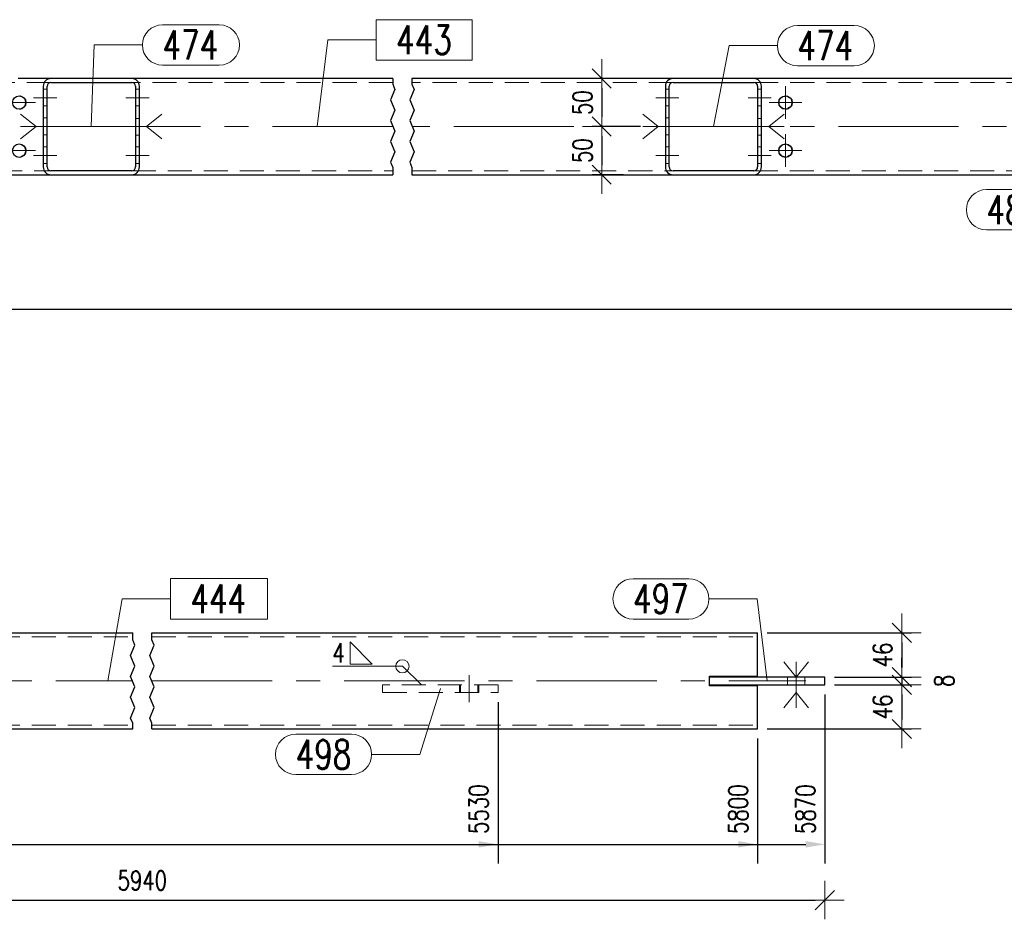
# Model space of a CAD drawing. Header units: millimetres. Extents: x -876 to 136, y 14938 to 15607.
# Tile 5 of 46: x -625 to -523, y 15008 to 15102. Entities that reach past the tile are written whole.
import ezdxf

# ---------------------------------------------------------------- set-up
doc = ezdxf.new("R2010")
doc.units = ezdxf.units.MM
doc.header["$LTSCALE"] = 10
doc.linetypes.add('HIDDEN', pattern=[0.375, 0.25, -0.125])
doc.linetypes.add('MITTE', pattern=[2, 1.25, -0.25, 0.25, -0.25])
doc.layers.get('Defpoints').update_dxf_attribs({"color": 1})
for name, color, linetype, lineweight in [('PS_Bolt', 4, 'Continuous', 13), ('PS_DIM', 4, 'Continuous', 13), ('PS_Hidden', 2, 'HIDDEN', 9), ('PS_Mid', 5, 'MITTE', 15), ('PS_Pos', 1, 'Continuous', 15), ('PS_Shape', 161, 'Continuous', 30), ('PS_SOLID', 7, 'Continuous', 30), ('PS_Weld', 1, 'Continuous', 9)]:
    doc.layers.add(name, color=color, linetype=linetype, lineweight=lineweight)
doc.styles.add('simplex', font='simplex.shx', dxfattribs={"width": 0.75})
doc.dimstyles.new('1_10_GŁ_DS1-LS10', dxfattribs={"dimtxt": 2, "dimasz": 2, "dimexe": 2, "dimexo": 1, "dimgap": 1, "dimtad": 1, "dimjust": 4, "dimdec": 0, "dimlfac": 10, "dimtxsty": 'simplex', "dimblk1": 'NONE', "dimsah": 1, "dimcen": 2, "dimclrd": 256, "dimclre": 256, "dimclrt": 3, "dimadec": 1, "dimazin": 0, "dimtfac": 1, "dimtdec": 0, "dimtmove": 2, "dimatfit": 3, "dimfxl": 1, "dimarcsym": 0})
doc.dimstyles.new('1_10_PRZ_DS1-LS10', dxfattribs={"dimtxt": 2, "dimasz": 1, "dimexe": 2, "dimexo": 5, "dimgap": 1, "dimtad": 1, "dimdec": 0, "dimlfac": 10, "dimtxsty": 'simplex', "dimblk": 'dimznak', "dimcen": 2, "dimse1": 1, "dimse2": 1, "dimclrt": 3, "dimadec": 1, "dimazin": 0, "dimtfac": 1, "dimtdec": 0, "dimtix": 1, "dimtmove": 2, "dimatfit": 3, "dimldrblk": 'dim-grot', "dimfxl": 1, "dimarcsym": 0})
doc.dimstyles.new('1_10_SC', dxfattribs={"dimtxt": 2, "dimasz": 1, "dimexe": 1, "dimexo": 1, "dimgap": 1, "dimtad": 1, "dimdec": 0, "dimlfac": 10, "dimtxsty": 'simplex', "dimblk": 'dimznak', "dimcen": 2, "dimclrd": 256, "dimclre": 256, "dimclrt": 3, "dimadec": 1, "dimazin": 0, "dimtfac": 1, "dimtdec": 0, "dimtix": 1, "dimtmove": 2, "dimatfit": 3, "dimldrblk": 'dim-grot', "dimfxl": 1, "dimarcsym": 0})

# ---------------------------------------------------------------- blocks, each defined once
blk = doc.blocks.new('*D108')
at = {"layer": 'Defpoints', "color": 0, "transparency": 16777216}
for p in [(-676.12, 15085.49), (-507.72, 15085.99), (-507.72, 15071.49)]:
    blk.add_point(p, dxfattribs=at)
at = {"layer": 'PS_DIM', "lineweight": -2, "transparency": 16777216}
for p, q in [((-676.12, 15084.49), (-676.12, 15069.49)), ((-507.72, 15084.99), (-507.72, 15069.49)), ((-676.12, 15071.49), (-509.72, 15071.49))]:
    blk.add_line(p, q, dxfattribs=at)
at = {"layer": 'PS_DIM', "transparency": 16777216}
blk.add_solid([(-509.72, 15071.83), (-509.72, 15071.16), (-507.72, 15071.49)], dxfattribs=at)
at = {"layer": 'PS_DIM', "color": 3, "transparency": 16777216, "insert": (-509.74, 15075.16), "char_height": 2, "attachment_point": 5, "rotation": 90, "style": 'simplex'}
blk.add_mtext('5860', dxfattribs=at)
blk = doc.blocks.new('_None')
blk = doc.blocks.new('*D109')
at = {"layer": 'Defpoints', "color": 0, "transparency": 16777216}
for p in [(-676.12, 15085.49), (-505.22, 15083.49), (-505.22, 15071.49)]:
    blk.add_point(p, dxfattribs=at)
at = {"layer": 'PS_DIM', "lineweight": -2, "transparency": 16777216}
for p, q in [((-676.12, 15084.49), (-676.12, 15069.49)), ((-505.22, 15082.49), (-505.22, 15069.49)), ((-676.12, 15071.49), (-507.22, 15071.49))]:
    blk.add_line(p, q, dxfattribs=at)
at = {"layer": 'PS_DIM', "transparency": 16777216}
blk.add_solid([(-507.22, 15071.83), (-507.22, 15071.16), (-505.22, 15071.49)], dxfattribs=at)
at = {"layer": 'PS_DIM', "color": 3, "transparency": 16777216, "insert": (-503.2, 15075.16), "char_height": 2, "attachment_point": 5, "rotation": 90, "style": 'simplex'}
blk.add_mtext('5885', dxfattribs=at)
blk = doc.blocks.new('dimznak')
at = {"color": 0}
for points in [[(0, 2), (0, -2)], [(-2, 0), (2, 0)]]:
    blk.add_lwpolyline(points, dxfattribs=at)
at = {"color": 2}
blk.add_lwpolyline([(1, 1), (-1, -1)], dxfattribs=at)
blk = doc.blocks.new('*D110')
at = {"layer": 'Defpoints', "color": 0, "transparency": 16777216}
for p in [(-563.24, 15095.49), (-564.84, 15090.49), (-559.82, 15090.49)]:
    blk.add_point(p, dxfattribs=at)
at = {"layer": 'PS_DIM', "lineweight": -2, "transparency": 16777216}
for p, q in [((-564.24, 15095.49), (-565.84, 15095.49)), ((-564.84, 15094.49), (-564.84, 15091.49)), ((-560.82, 15090.49), (-565.84, 15090.49))]:
    blk.add_line(p, q, dxfattribs=at)
for p, rotation in [((-564.84, 15095.49), 90), ((-564.84, 15090.49), 270)]:
    blk.add_blockref('dimznak', p, dxfattribs=dict(at, rotation=rotation))
at = {"layer": 'PS_DIM', "color": 3, "transparency": 16777216, "insert": (-566.84, 15092.99), "char_height": 2, "attachment_point": 5, "rotation": 90, "style": 'simplex'}
blk.add_mtext('50', dxfattribs=at)
blk = doc.blocks.new('dim-grot')
blk.add_hatch(color=256).paths.add_polyline_path([(0, 0), (-2, 0.5), (-2, -0.5)])
blk.add_lwpolyline([(0, 0), (-2, 0.5), (-2, -0.5), (0, 0)])
blk = doc.blocks.new('*D111')
at = {"layer": 'Defpoints', "color": 0, "transparency": 16777216}
for p in [(-559.82, 15090.49), (-564.84, 15085.49), (-561.57, 15085.49)]:
    blk.add_point(p, dxfattribs=at)
at = {"layer": 'PS_DIM', "lineweight": -2, "transparency": 16777216}
for p, q in [((-560.82, 15090.49), (-565.84, 15090.49)), ((-564.84, 15089.49), (-564.84, 15086.49)), ((-562.57, 15085.49), (-565.84, 15085.49))]:
    blk.add_line(p, q, dxfattribs=at)
for p, rotation in [((-564.84, 15090.49), 90), ((-564.84, 15085.49), 270)]:
    blk.add_blockref('dimznak', p, dxfattribs=dict(at, rotation=rotation))
at = {"layer": 'PS_DIM', "color": 3, "transparency": 16777216, "insert": (-566.84, 15087.99), "char_height": 2, "attachment_point": 5, "rotation": 90, "style": 'simplex'}
blk.add_mtext('50', dxfattribs=at)
blk = doc.blocks.new('*D122')
at = {"layer": 'Defpoints', "color": 0, "transparency": 16777216}
for p in [(-575.62, 15031.64), (-676.62, 15027.84), (-575.62, 15015.84)]:
    blk.add_point(p, dxfattribs=at)
at = {"layer": 'PS_DIM', "lineweight": -2, "transparency": 16777216}
for p, q in [((-575.62, 15030.64), (-575.62, 15013.84)), ((-676.62, 15026.84), (-676.62, 15013.84)), ((-676.62, 15015.84), (-577.62, 15015.84))]:
    blk.add_line(p, q, dxfattribs=at)
at = {"layer": 'PS_DIM', "transparency": 16777216}
blk.add_solid([(-577.62, 15016.18), (-577.62, 15015.51), (-575.62, 15015.84)], dxfattribs=at)
at = {"layer": 'PS_DIM', "color": 3, "transparency": 16777216, "insert": (-577.64, 15019.5), "char_height": 2, "attachment_point": 5, "rotation": 90, "style": 'simplex'}
blk.add_mtext('5530', dxfattribs=at)
blk = doc.blocks.new('*D123')
at = {"layer": 'Defpoints', "color": 0, "transparency": 16777216}
for p in [(-676.62, 15027.84), (-548.62, 15027.84), (-548.62, 15015.84)]:
    blk.add_point(p, dxfattribs=at)
at = {"layer": 'PS_DIM', "lineweight": -2, "transparency": 16777216}
for p, q in [((-676.62, 15026.84), (-676.62, 15013.84)), ((-548.62, 15026.84), (-548.62, 15013.84)), ((-676.62, 15015.84), (-550.62, 15015.84))]:
    blk.add_line(p, q, dxfattribs=at)
at = {"layer": 'PS_DIM', "transparency": 16777216}
blk.add_solid([(-550.62, 15016.18), (-550.62, 15015.51), (-548.62, 15015.84)], dxfattribs=at)
at = {"layer": 'PS_DIM', "color": 3, "transparency": 16777216, "insert": (-550.64, 15019.5), "char_height": 2, "attachment_point": 5, "rotation": 90, "style": 'simplex'}
blk.add_mtext('5800', dxfattribs=at)
blk = doc.blocks.new('*D124')
at = {"layer": 'Defpoints', "color": 0, "transparency": 16777216}
for p in [(-541.62, 15032.44), (-676.62, 15027.84), (-541.62, 15015.84)]:
    blk.add_point(p, dxfattribs=at)
at = {"layer": 'PS_DIM', "lineweight": -2, "transparency": 16777216}
for p, q in [((-541.62, 15031.44), (-541.62, 15013.84)), ((-676.62, 15026.84), (-676.62, 15013.84)), ((-676.62, 15015.84), (-543.62, 15015.84))]:
    blk.add_line(p, q, dxfattribs=at)
at = {"layer": 'PS_DIM', "transparency": 16777216}
blk.add_solid([(-543.62, 15016.18), (-543.62, 15015.51), (-541.62, 15015.84)], dxfattribs=at)
at = {"layer": 'PS_DIM', "color": 3, "transparency": 16777216, "insert": (-543.64, 15019.5), "char_height": 2, "attachment_point": 5, "rotation": 90, "style": 'simplex'}
blk.add_mtext('5870', dxfattribs=at)
blk = doc.blocks.new('*D128')
at = {"layer": 'Defpoints', "color": 0, "transparency": 16777216}
for p in [(-548.62, 15037.84), (-541.62, 15033.24), (-533.62, 15033.24)]:
    blk.add_point(p, dxfattribs=at)
at = {"layer": 'PS_DIM', "lineweight": -2, "transparency": 16777216}
for p, q in [((-547.62, 15037.84), (-532.62, 15037.84)), ((-533.62, 15036.84), (-533.62, 15034.24)), ((-540.62, 15033.24), (-532.62, 15033.24))]:
    blk.add_line(p, q, dxfattribs=at)
for p, rotation in [((-533.62, 15037.84), 90), ((-533.62, 15033.24), 270)]:
    blk.add_blockref('dimznak', p, dxfattribs=dict(at, rotation=rotation))
at = {"layer": 'PS_DIM', "color": 3, "transparency": 16777216, "insert": (-535.62, 15035.54), "char_height": 2, "attachment_point": 5, "rotation": 90, "style": 'simplex'}
blk.add_mtext('46', dxfattribs=at)
blk = doc.blocks.new('*D129')
at = {"layer": 'Defpoints', "color": 0, "transparency": 16777216}
for p in [(-541.62, 15033.24), (-541.62, 15032.44), (-533.62, 15032.44)]:
    blk.add_point(p, dxfattribs=at)
at = {"layer": 'PS_DIM', "lineweight": -2, "transparency": 16777216}
for p, q in [((-533.62, 15034.24), (-533.62, 15035.24)), ((-540.62, 15033.24), (-532.62, 15033.24)), ((-533.62, 15033.24), (-533.62, 15032.44)), ((-540.62, 15032.44), (-532.62, 15032.44)), ((-533.62, 15031.44), (-533.62, 15030.44))]:
    blk.add_line(p, q, dxfattribs=at)
for p, rotation in [((-533.62, 15033.24), 270), ((-533.62, 15032.44), 90)]:
    blk.add_blockref('dimznak', p, dxfattribs=dict(at, rotation=rotation))
at = {"layer": 'PS_DIM', "color": 3, "transparency": 16777216, "insert": (-529.22, 15032.84), "char_height": 2, "attachment_point": 5, "rotation": 90, "style": 'simplex'}
blk.add_mtext('8', dxfattribs=at)
blk = doc.blocks.new('*D130')
at = {"layer": 'Defpoints', "color": 0, "transparency": 16777216}
for p in [(-541.62, 15032.44), (-548.62, 15027.84), (-533.62, 15027.84)]:
    blk.add_point(p, dxfattribs=at)
at = {"layer": 'PS_DIM', "lineweight": -2, "transparency": 16777216}
for p, q in [((-540.62, 15032.44), (-532.62, 15032.44)), ((-533.62, 15031.44), (-533.62, 15028.84)), ((-547.62, 15027.84), (-532.62, 15027.84))]:
    blk.add_line(p, q, dxfattribs=at)
for p, rotation in [((-533.62, 15032.44), 90), ((-533.62, 15027.84), 270)]:
    blk.add_blockref('dimznak', p, dxfattribs=dict(at, rotation=rotation))
at = {"layer": 'PS_DIM', "color": 3, "transparency": 16777216, "insert": (-535.62, 15030.14), "char_height": 2, "attachment_point": 5, "rotation": 90, "style": 'simplex'}
blk.add_mtext('46', dxfattribs=at)
blk = doc.blocks.new('*D431')
at = {"layer": 'Defpoints', "color": 0, "transparency": 16777216}
for p in [(-683.62, 15032.44), (-541.62, 15032.44), (-541.62, 15010.05)]:
    blk.add_point(p, dxfattribs=at)
at = {"layer": 'PS_DIM', "color": 0, "lineweight": -2, "transparency": 16777216}
blk.add_line((-682.62, 15010.05), (-542.62, 15010.05), dxfattribs=at)
at = {"layer": 'PS_DIM', "color": 0, "lineweight": -2, "transparency": 16777216, "rotation": 180}
blk.add_blockref('dimznak', (-683.62, 15010.05), dxfattribs=at)
at = {"layer": 'PS_DIM', "color": 0, "lineweight": -2, "transparency": 16777216}
blk.add_blockref('dimznak', (-541.62, 15010.05), dxfattribs=at)
at = {"layer": 'PS_DIM', "color": 3, "transparency": 16777216, "insert": (-612.62, 15012.09), "char_height": 2, "attachment_point": 5, "style": 'simplex'}
blk.add_mtext('5940', dxfattribs=at)
blk = doc.blocks.new('*X588')
at = {"color": 4, "linetype": 'Continuous'}
for p, q in [((-558.97, 15090.49), (-560.57, 15091.77)), ((-547.47, 15090.49), (-545.87, 15091.77)), ((-560.57, 15089.21), (-558.97, 15090.49)), ((-560.57, 15090.49), (-545.87, 15090.49)), ((-545.87, 15089.21), (-547.47, 15090.49))]:
    blk.add_line(p, q, dxfattribs=at)
blk = doc.blocks.new('*X590')
at = {"color": 4, "linetype": 'Continuous'}
for p, q in [((-625.27, 15091.77), (-623.67, 15090.49)), ((-610.57, 15091.77), (-612.17, 15090.49)), ((-623.67, 15090.49), (-625.27, 15089.21)), ((-610.57, 15090.49), (-625.27, 15090.49)), ((-612.17, 15090.49), (-610.57, 15089.21))]:
    blk.add_line(p, q, dxfattribs=at)
blk = doc.blocks.new('*X592')
at = {"color": 1}
for p, q in [((-586.57, 15095.49), (-586.57, 15094.9)), ((-586.57, 15094.9), (-586.34, 15094.36)), ((-584.57, 15095.49), (-584.57, 15094.9)), ((-584.57, 15094.9), (-584.34, 15094.36)), ((-586.34, 15094.36), (-586.8, 15093.28)), ((-584.34, 15094.36), (-584.8, 15093.28)), ((-586.8, 15093.28), (-586.34, 15092.2)), ((-584.8, 15093.28), (-584.34, 15092.2)), ((-586.34, 15092.2), (-586.8, 15091.11)), ((-584.34, 15092.2), (-584.8, 15091.11)), ((-586.8, 15091.11), (-586.34, 15090.03)), ((-584.8, 15091.11), (-584.34, 15090.03)), ((-586.34, 15090.03), (-586.8, 15088.94)), ((-584.34, 15090.03), (-584.8, 15088.94)), ((-586.8, 15088.94), (-586.34, 15087.86)), ((-584.8, 15088.94), (-584.34, 15087.86)), ((-586.34, 15087.86), (-586.8, 15086.78)), ((-584.34, 15087.86), (-584.8, 15086.78)), ((-586.8, 15086.78), (-586.57, 15086.24)), ((-584.8, 15086.78), (-584.57, 15086.24)), ((-586.57, 15086.24), (-586.57, 15085.49)), ((-584.57, 15086.24), (-584.57, 15085.49))]:
    blk.add_line(p, q, dxfattribs=at)
at = {"layer": 'PS_Hidden', "color": 2, "linetype": 'HIDDEN'}
for p, q in [((-622.12, 15095.09), (-650.12, 15095.09)), ((-586.57, 15095.09), (-613.72, 15095.09)), ((-557.42, 15095.09), (-584.57, 15095.09)), ((-512.72, 15095.09), (-549.02, 15095.09)), ((-625.42, 15093.66), (-625.3, 15093.68)), ((-625.3, 15093.68), (-625.19, 15093.62)), ((-622.52, 15094.39), (-622.92, 15094.39)), ((-612.92, 15094.39), (-613.32, 15094.39)), ((-557.82, 15094.39), (-558.22, 15094.39)), ((-548.22, 15094.39), (-548.62, 15094.39)), ((-546.15, 15093.5), (-546.07, 15093.6)), ((-546.07, 15093.6), (-545.95, 15093.62)), ((-545.72, 15093.66), (-545.6, 15093.68)), ((-545.6, 15093.68), (-545.49, 15093.62)), ((-624.99, 15093.5), (-624.88, 15093.44)), ((-624.88, 15093.44), (-624.84, 15093.33)), ((-624.84, 15092.66), (-624.88, 15092.54)), ((-624.76, 15093.11), (-624.72, 15092.99)), ((-624.72, 15092.99), (-624.76, 15092.88)), ((-622.92, 15092.65), (-622.52, 15092.65)), ((-613.32, 15092.65), (-612.92, 15092.65)), ((-558.22, 15092.65), (-557.82, 15092.65)), ((-548.62, 15092.65), (-548.22, 15092.65)), ((-546.38, 15093.23), (-546.3, 15093.33)), ((-546.38, 15092.99), (-546.38, 15093.23)), ((-546.38, 15093.11), (-546.38, 15093.23)), ((-546.38, 15092.75), (-546.38, 15092.99)), ((-546.38, 15092.75), (-546.38, 15092.88)), ((-546.3, 15092.66), (-546.38, 15092.75)), ((-545.29, 15093.5), (-545.18, 15093.44)), ((-545.18, 15093.44), (-545.14, 15093.33)), ((-545.14, 15092.66), (-545.18, 15092.54)), ((-545.06, 15093.11), (-545.02, 15092.99)), ((-545.02, 15092.99), (-545.06, 15092.88)), ((-625.3, 15092.3), (-625.42, 15092.32)), ((-625.19, 15092.37), (-625.3, 15092.3)), ((-624.88, 15092.54), (-624.99, 15092.48)), ((-546.07, 15092.39), (-546.15, 15092.48)), ((-545.95, 15092.37), (-546.07, 15092.39)), ((-545.6, 15092.3), (-545.72, 15092.32)), ((-545.49, 15092.37), (-545.6, 15092.3)), ((-545.18, 15092.54), (-545.29, 15092.48)), ((-622.52, 15091.39), (-622.92, 15091.39)), ((-612.92, 15091.34), (-613.32, 15091.34)), ((-557.82, 15091.39), (-558.22, 15091.39)), ((-548.22, 15091.34), (-548.62, 15091.34)), ((-622.92, 15089.65), (-622.52, 15089.65)), ((-613.32, 15089.59), (-612.92, 15089.59)), ((-558.22, 15089.65), (-557.82, 15089.65)), ((-548.62, 15089.59), (-548.22, 15089.59)), ((-625.42, 15088.66), (-625.3, 15088.68)), ((-625.3, 15088.68), (-625.19, 15088.62)), ((-624.99, 15088.5), (-624.88, 15088.44)), ((-546.15, 15088.5), (-546.07, 15088.6)), ((-546.07, 15088.6), (-545.95, 15088.62)), ((-545.72, 15088.66), (-545.6, 15088.68)), ((-545.6, 15088.68), (-545.49, 15088.62)), ((-545.29, 15088.5), (-545.18, 15088.44)), ((-624.88, 15087.54), (-624.99, 15087.48)), ((-624.88, 15088.44), (-624.84, 15088.33)), ((-624.84, 15087.66), (-624.88, 15087.54)), ((-624.76, 15088.11), (-624.72, 15087.99)), ((-624.72, 15087.99), (-624.76, 15087.88)), ((-622.52, 15088.39), (-622.92, 15088.39)), ((-612.92, 15088.39), (-613.32, 15088.39)), ((-557.82, 15088.39), (-558.22, 15088.39)), ((-548.22, 15088.39), (-548.62, 15088.39)), ((-546.38, 15088.23), (-546.3, 15088.33)), ((-546.38, 15088.11), (-546.38, 15088.23)), ((-546.38, 15087.88), (-546.38, 15087.99)), ((-546.38, 15087.75), (-546.38, 15087.88)), ((-546.3, 15087.66), (-546.38, 15087.75)), ((-546.07, 15087.39), (-546.15, 15087.48)), ((-545.18, 15087.54), (-545.29, 15087.48)), ((-545.18, 15088.44), (-545.14, 15088.33)), ((-545.14, 15087.66), (-545.18, 15087.54)), ((-545.06, 15088.11), (-545.02, 15087.99)), ((-545.02, 15087.99), (-545.06, 15087.88)), ((-625.3, 15087.3), (-625.42, 15087.32)), ((-625.19, 15087.37), (-625.3, 15087.3)), ((-622.92, 15086.65), (-622.52, 15086.65)), ((-613.32, 15086.65), (-612.92, 15086.65)), ((-558.22, 15086.65), (-557.82, 15086.65)), ((-548.62, 15086.65), (-548.22, 15086.65)), ((-545.95, 15087.37), (-546.07, 15087.39)), ((-545.6, 15087.3), (-545.72, 15087.32)), ((-545.49, 15087.37), (-545.6, 15087.3)), ((-650.12, 15085.89), (-622.12, 15085.89)), ((-613.72, 15085.89), (-586.57, 15085.89)), ((-584.57, 15085.89), (-557.42, 15085.89)), ((-549.02, 15085.89), (-512.72, 15085.89))]:
    blk.add_line(p, q, dxfattribs=at)
at = {"layer": 'PS_Mid', "color": 5, "linetype": 'MITTE'}
for p, q in [((-545.72, 15094.69), (-545.72, 15091.29)), ((-545.72, 15094.69), (-545.72, 15091.29)), ((-545.72, 15094.69), (-545.72, 15091.29)), ((-623.72, 15092.99), (-627.12, 15092.99)), ((-623.72, 15092.99), (-627.12, 15092.99)), ((-623.72, 15092.99), (-627.12, 15092.99)), ((-623.92, 15093.49), (-621.52, 15093.49)), ((-614.32, 15093.49), (-611.92, 15093.49)), ((-559.22, 15093.49), (-556.82, 15093.49)), ((-549.62, 15093.49), (-547.22, 15093.49)), ((-544.02, 15092.99), (-547.42, 15092.99)), ((-544.02, 15092.99), (-547.42, 15092.99)), ((-544.02, 15092.99), (-547.42, 15092.99)), ((-586.57, 15090.49), (-650.12, 15090.49)), ((-623.92, 15090.49), (-621.52, 15090.49)), ((-617.92, 15090.49), (-617.92, 15090.49)), ((-611.92, 15090.49), (-614.32, 15090.49)), ((-507.72, 15090.49), (-584.57, 15090.49)), ((-559.22, 15090.49), (-556.82, 15090.49)), ((-553.22, 15090.49), (-553.22, 15090.49)), ((-547.22, 15090.49), (-549.62, 15090.49)), ((-545.72, 15089.69), (-545.72, 15086.29)), ((-545.72, 15089.69), (-545.72, 15086.29)), ((-545.72, 15089.69), (-545.72, 15086.29)), ((-623.72, 15087.99), (-627.12, 15087.99)), ((-623.72, 15087.99), (-627.12, 15087.99)), ((-623.72, 15087.99), (-627.12, 15087.99)), ((-623.92, 15087.49), (-621.52, 15087.49)), ((-614.32, 15087.49), (-611.92, 15087.49)), ((-559.22, 15087.49), (-556.82, 15087.49)), ((-549.62, 15087.49), (-547.22, 15087.49)), ((-544.02, 15087.99), (-547.42, 15087.99)), ((-544.02, 15087.99), (-547.42, 15087.99)), ((-544.02, 15087.99), (-547.42, 15087.99))]:
    blk.add_line(p, q, dxfattribs=at)
at = {"layer": 'PS_SOLID', "color": 7, "linetype": 'Continuous'}
for p, q in [((-622.12, 15095.49), (-625.54, 15095.49)), ((-622.92, 15094.69), (-622.92, 15086.29)), ((-622.52, 15093.65), (-622.52, 15094.69)), ((-613.72, 15095.49), (-622.12, 15095.49)), ((-622.12, 15095.09), (-613.72, 15095.09)), ((-586.57, 15095.49), (-613.72, 15095.49)), ((-613.32, 15094.69), (-613.32, 15086.29)), ((-612.92, 15093.65), (-612.92, 15094.69)), ((-557.42, 15095.49), (-584.57, 15095.49)), ((-558.22, 15094.69), (-558.22, 15086.29)), ((-557.82, 15093.65), (-557.82, 15094.69)), ((-549.02, 15095.49), (-557.42, 15095.49)), ((-557.42, 15095.09), (-549.02, 15095.09)), ((-545.84, 15095.49), (-549.02, 15095.49)), ((-548.62, 15094.69), (-548.62, 15086.29)), ((-548.22, 15093.65), (-548.22, 15094.69)), ((-512.72, 15095.49), (-545.84, 15095.49)), ((-625.19, 15093.62), (-624.99, 15093.5)), ((-622.52, 15090.65), (-622.52, 15093.65)), ((-612.92, 15090.34), (-612.92, 15093.65)), ((-557.82, 15090.65), (-557.82, 15093.65)), ((-548.22, 15090.34), (-548.22, 15093.65)), ((-545.95, 15093.62), (-545.72, 15093.66)), ((-545.49, 15093.62), (-545.29, 15093.5)), ((-624.84, 15093.33), (-624.76, 15093.11)), ((-624.76, 15092.88), (-624.84, 15092.66)), ((-546.38, 15092.88), (-546.38, 15093.11)), ((-546.3, 15093.33), (-546.15, 15093.5)), ((-546.15, 15092.48), (-546.3, 15092.66)), ((-545.14, 15093.33), (-545.06, 15093.11)), ((-545.06, 15092.88), (-545.14, 15092.66)), ((-624.99, 15092.48), (-625.19, 15092.37)), ((-545.72, 15092.32), (-545.95, 15092.37)), ((-545.29, 15092.48), (-545.49, 15092.37)), ((-622.52, 15087.65), (-622.52, 15090.65)), ((-557.82, 15087.65), (-557.82, 15090.65)), ((-612.92, 15087.65), (-612.92, 15090.34)), ((-548.22, 15087.65), (-548.22, 15090.34)), ((-625.19, 15088.62), (-624.99, 15088.5)), ((-546.3, 15088.33), (-546.15, 15088.5)), ((-545.95, 15088.62), (-545.72, 15088.66)), ((-545.49, 15088.62), (-545.29, 15088.5)), ((-624.99, 15087.48), (-625.19, 15087.37)), ((-624.84, 15088.33), (-624.76, 15088.11)), ((-624.76, 15087.88), (-624.84, 15087.66)), ((-622.52, 15086.29), (-622.52, 15087.65)), ((-612.92, 15086.29), (-612.92, 15087.65)), ((-557.82, 15086.29), (-557.82, 15087.65)), ((-548.22, 15086.29), (-548.22, 15087.65)), ((-546.38, 15087.88), (-546.38, 15088.11)), ((-546.15, 15087.48), (-546.3, 15087.66)), ((-545.29, 15087.48), (-545.49, 15087.37)), ((-545.14, 15088.33), (-545.06, 15088.11)), ((-545.06, 15087.88), (-545.14, 15087.66)), ((-545.72, 15087.32), (-545.95, 15087.37)), ((-650.12, 15085.49), (-622.12, 15085.49)), ((-613.72, 15085.89), (-622.12, 15085.89)), ((-622.12, 15085.49), (-613.72, 15085.49)), ((-613.72, 15085.49), (-586.57, 15085.49)), ((-584.57, 15085.49), (-557.42, 15085.49)), ((-549.02, 15085.89), (-557.42, 15085.89)), ((-557.42, 15085.49), (-549.02, 15085.49)), ((-549.02, 15085.49), (-512.72, 15085.49))]:
    blk.add_line(p, q, dxfattribs=at)
at = {"layer": 'PS_SOLID', "color": 7}
for centre in [(-625.42, 15092.99), (-545.72, 15092.99), (-625.42, 15087.99), (-545.72, 15087.99)]:
    blk.add_circle(centre, 0.7, dxfattribs=at)
at = {"layer": 'PS_SOLID'}
for centre, radius, start, end in [((-622.12, 15094.69), 0.8, 90, 180), ((-622.12, 15094.69), 0.4, 90, 180), ((-613.72, 15094.69), 0.8, 360, 90), ((-613.72, 15094.69), 0.4, 0, 90), ((-557.42, 15094.69), 0.8, 90, 180), ((-557.42, 15094.69), 0.4, 90, 180), ((-549.02, 15094.69), 0.8, 360, 90), ((-549.02, 15094.69), 0.4, 0, 90), ((-622.12, 15086.29), 0.8, 180, 270), ((-622.12, 15086.29), 0.4, 180, 270), ((-613.72, 15086.29), 0.8, 270, 360), ((-613.72, 15086.29), 0.4, 270, 360), ((-557.42, 15086.29), 0.8, 180, 270), ((-557.42, 15086.29), 0.4, 180, 270), ((-549.02, 15086.29), 0.8, 270, 360), ((-549.02, 15086.29), 0.4, 270, 360)]:
    blk.add_arc(centre, radius, start, end, dxfattribs=at)
blk = doc.blocks.new('*X596')
at = {"color": 1}
for p, q in [((-578.32, 15101.61), (-588.31, 15101.61)), ((-588.31, 15101.61), (-588.31, 15097.41)), ((-578.32, 15097.41), (-578.32, 15101.61)), ((-594.42, 15090.49), (-593.31, 15099.51)), ((-593.31, 15099.51), (-588.31, 15099.51)), ((-588.31, 15097.41), (-578.32, 15097.41))]:
    blk.add_line(p, q, dxfattribs=at)
at = {"color": 30, "style": 'simplex', "width": 0.75}
blk.add_text('443', height=3, dxfattribs=at).set_placement((-586.21, 15098.01))
blk = doc.blocks.new('*X597')
at = {"color": 1}
for p, q in [((-544.47, 15101.01), (-538.58, 15101.01)), ((-553.22, 15090.49), (-551.57, 15098.91)), ((-551.57, 15098.91), (-546.57, 15098.91)), ((-544.47, 15096.81), (-538.58, 15096.81))]:
    blk.add_line(p, q, dxfattribs=at)
for centre, start, end in [((-544.47, 15098.91), 90, 270), ((-538.58, 15098.91), 270, 90)]:
    blk.add_arc(centre, 2.1, start, end, dxfattribs=at)
at = {"color": 30, "style": 'simplex', "width": 0.75}
blk.add_text('474', height=3, dxfattribs=at).set_placement((-544.47, 15097.41))
blk = doc.blocks.new('*X598')
at = {"color": 1}
for p, q in [((-610.51, 15101.08), (-604.61, 15101.08)), ((-617.92, 15090.49), (-617.61, 15098.98)), ((-617.61, 15098.98), (-612.61, 15098.98)), ((-610.51, 15096.88), (-604.61, 15096.88))]:
    blk.add_line(p, q, dxfattribs=at)
for centre, start, end in [((-610.51, 15098.98), 90, 270), ((-604.61, 15098.98), 270, 90)]:
    blk.add_arc(centre, 2.1, start, end, dxfattribs=at)
at = {"color": 30, "style": 'simplex', "width": 0.75}
blk.add_text('474', height=3, dxfattribs=at).set_placement((-610.51, 15097.48))
blk = doc.blocks.new('*X599')
at = {"color": 1}
for p, q in [((-508.97, 15089.49), (-511.92, 15081.84)), ((-524.81, 15083.94), (-519.02, 15083.94)), ((-516.92, 15081.84), (-511.92, 15081.84)), ((-524.81, 15079.74), (-519.02, 15079.74))]:
    blk.add_line(p, q, dxfattribs=at)
for centre, start, end in [((-524.81, 15081.84), 90, 270), ((-519.02, 15081.84), 270, 90)]:
    blk.add_arc(centre, 2.1, start, end, dxfattribs=at)
at = {"color": 30, "style": 'simplex', "width": 0.75}
blk.add_text('483', height=3, dxfattribs=at).set_placement((-524.81, 15080.34))
blk = doc.blocks.new('*X605')
at = {"color": 4, "linetype": 'Continuous'}
for p, q in [((-545.9, 15034.84), (-544.62, 15033.24)), ((-544.62, 15033.24), (-543.34, 15034.84)), ((-544.62, 15034.84), (-544.62, 15030.04)), ((-545.9, 15030.04), (-544.62, 15031.64)), ((-544.62, 15031.64), (-543.34, 15030.04))]:
    blk.add_line(p, q, dxfattribs=at)
blk = doc.blocks.new('*X606')
at = {"color": 4, "linetype": 'Continuous'}
for p, q in [((-545.9, 15034.84), (-544.62, 15033.24)), ((-544.62, 15033.24), (-543.34, 15034.84)), ((-544.62, 15034.84), (-544.62, 15030.04)), ((-545.9, 15030.04), (-544.62, 15031.64)), ((-544.62, 15031.64), (-543.34, 15030.04))]:
    blk.add_line(p, q, dxfattribs=at)
blk = doc.blocks.new('*X610')
at = {"color": 1}
for p, q in [((-613.62, 15037.1), (-613.62, 15037.84)), ((-611.62, 15037.1), (-611.62, 15037.84)), ((-613.85, 15035.47), (-613.39, 15036.56)), ((-613.39, 15036.56), (-613.62, 15037.1)), ((-611.85, 15035.47), (-611.39, 15036.56)), ((-611.39, 15036.56), (-611.62, 15037.1)), ((-613.39, 15034.39), (-613.85, 15035.47)), ((-611.39, 15034.39), (-611.85, 15035.47)), ((-613.85, 15033.31), (-613.39, 15034.39)), ((-611.85, 15033.31), (-611.39, 15034.39)), ((-613.39, 15032.22), (-613.85, 15033.31)), ((-611.39, 15032.22), (-611.85, 15033.31)), ((-613.85, 15031.14), (-613.39, 15032.22)), ((-611.85, 15031.14), (-611.39, 15032.22)), ((-613.39, 15030.06), (-613.85, 15031.14)), ((-611.39, 15030.06), (-611.85, 15031.14)), ((-613.85, 15028.97), (-613.39, 15030.06)), ((-611.85, 15028.97), (-611.39, 15030.06)), ((-613.62, 15028.43), (-613.85, 15028.97)), ((-613.62, 15027.84), (-613.62, 15028.43)), ((-611.62, 15028.43), (-611.85, 15028.97)), ((-611.62, 15027.84), (-611.62, 15028.43))]:
    blk.add_line(p, q, dxfattribs=at)
at = {"layer": 'PS_Hidden', "color": 2, "linetype": 'HIDDEN'}
for p, q in [((-676.62, 15037.44), (-613.62, 15037.44)), ((-611.62, 15037.44), (-548.62, 15037.44)), ((-545.52, 15032.44), (-545.52, 15033.24)), ((-543.72, 15032.44), (-543.72, 15033.24)), ((-575.62, 15032.44), (-587.62, 15032.44)), ((-587.62, 15031.64), (-587.62, 15032.44)), ((-579.62, 15031.64), (-579.62, 15032.44)), ((-579.52, 15031.64), (-579.52, 15032.44)), ((-577.72, 15031.64), (-577.72, 15032.44)), ((-577.62, 15032.44), (-577.62, 15031.64)), ((-575.62, 15031.64), (-575.62, 15032.44)), ((-587.62, 15031.64), (-575.62, 15031.64)), ((-676.62, 15028.24), (-613.62, 15028.24)), ((-611.62, 15028.24), (-548.62, 15028.24))]:
    blk.add_line(p, q, dxfattribs=at)
at = {"layer": 'PS_Mid', "color": 5, "linetype": 'MITTE'}
for p, q in [((-544.62, 15034.24), (-544.62, 15031.44)), ((-544.62, 15034.24), (-544.62, 15031.44)), ((-578.62, 15033.44), (-578.62, 15030.64)), ((-681.62, 15032.84), (-613.62, 15032.84)), ((-611.62, 15032.84), (-543.62, 15032.84))]:
    blk.add_line(p, q, dxfattribs=at)
at = {"layer": 'PS_SOLID', "color": 7, "linetype": 'Continuous'}
for p, q in [((-676.62, 15037.84), (-613.62, 15037.84)), ((-611.62, 15037.84), (-548.62, 15037.84)), ((-548.62, 15033.34), (-548.62, 15037.84)), ((-553.62, 15033.34), (-548.62, 15033.34)), ((-553.62, 15033.24), (-553.62, 15033.34)), ((-541.62, 15033.24), (-553.62, 15033.24)), ((-553.62, 15032.44), (-553.62, 15033.24)), ((-541.62, 15032.44), (-541.62, 15033.24)), ((-553.62, 15032.44), (-541.62, 15032.44)), ((-553.62, 15032.34), (-553.62, 15032.44)), ((-548.62, 15032.34), (-553.62, 15032.34)), ((-548.62, 15027.84), (-548.62, 15032.34)), ((-676.62, 15027.84), (-613.62, 15027.84)), ((-611.62, 15027.84), (-548.62, 15027.84))]:
    blk.add_line(p, q, dxfattribs=at)
blk = doc.blocks.new('*X611')
at = {"color": 1}
for p, q in [((-599.61, 15043.48), (-609.7, 15043.48)), ((-609.7, 15043.48), (-609.7, 15039.28)), ((-599.61, 15039.28), (-599.61, 15043.48)), ((-616.19, 15032.84), (-614.7, 15041.38)), ((-614.7, 15041.38), (-609.7, 15041.38)), ((-609.7, 15039.28), (-599.61, 15039.28))]:
    blk.add_line(p, q, dxfattribs=at)
at = {"color": 30, "style": 'simplex', "width": 0.75}
blk.add_text('444', height=3, dxfattribs=at).set_placement((-607.6, 15039.88))
blk = doc.blocks.new('*X613')
at = {"color": 1}
for p, q in [((-581.62, 15032.04), (-583.77, 15025.2)), ((-596.66, 15027.3), (-590.87, 15027.3)), ((-588.77, 15025.2), (-583.77, 15025.2)), ((-596.66, 15023.1), (-590.87, 15023.1))]:
    blk.add_line(p, q, dxfattribs=at)
for centre, start, end in [((-596.66, 15025.2), 90, 270), ((-590.87, 15025.2), 270, 90)]:
    blk.add_arc(centre, 2.1, start, end, dxfattribs=at)
at = {"color": 30, "style": 'simplex', "width": 0.75}
blk.add_text('498', height=3, dxfattribs=at).set_placement((-596.66, 15023.7))
blk = doc.blocks.new('*X614')
at = {"color": 1}
for p, q in [((-561.57, 15043.47), (-555.78, 15043.47)), ((-553.68, 15041.37), (-548.68, 15041.37)), ((-547.62, 15032.84), (-548.68, 15041.37)), ((-561.57, 15039.27), (-555.78, 15039.27))]:
    blk.add_line(p, q, dxfattribs=at)
for centre, start, end in [((-561.57, 15041.37), 90, 270), ((-555.78, 15041.37), 270, 90)]:
    blk.add_arc(centre, 2.1, start, end, dxfattribs=at)
at = {"color": 30, "style": 'simplex', "width": 0.75}
blk.add_text('497', height=3, dxfattribs=at).set_placement((-561.57, 15039.87))
blk = doc.blocks.new('*X933')
at = {"color": 3}
for p, q in [((-588.71, 15034.59), (-591.01, 15036.89)), ((-591.01, 15036.89), (-591.01, 15034.59)), ((-591.01, 15034.59), (-588.71, 15034.59))]:
    blk.add_line(p, q, dxfattribs=at)
at = {"color": 9}
for p in [(-592.85, 15034.36), (-583.58, 15032.44)]:
    blk.add_line(p, (-585.57, 15034.36), dxfattribs=at)
blk.add_circle((-585.57, 15034.36), 0.69, dxfattribs=at)
at = {"color": 2, "style": 'simplex', "width": 0.75}
blk.add_text('4', height=2, dxfattribs=at).set_placement((-592.85, 15034.76))

msp = doc.modelspace()

# ---------------------------------------------------------------- block references
at = {"layer": 'PS_Bolt', "color": 4}
for name in ['*X590', '*X588', '*X605', '*X606']:
    msp.add_blockref(name, (0, 0), dxfattribs=at)
at = {"layer": 'PS_Pos'}
for name in ['*X598', '*X596', '*X597', '*X599', '*X611', '*X614', '*X613']:
    msp.add_blockref(name, (0, 0), dxfattribs=at)
at = {"layer": 'PS_Shape', "color": 20}
for name in ['*X592', '*X610']:
    msp.add_blockref(name, (0, 0), dxfattribs=at)
at = {"layer": 'PS_Weld'}
msp.add_blockref('*X933', (0, 0), dxfattribs=at)

# ---------------------------------------------------------------- dimensions: what is measured, and where the dimension line sits
at = {"layer": 'PS_DIM'}
for base, p1, p2, picture, middle in [((-564.84, 15090.49), (-563.24, 15095.49), (-559.82, 15090.49), '*D110', (-566.84, 15092.99)), ((-564.84, 15085.49), (-559.82, 15090.49), (-561.57, 15085.49), '*D111', (-566.84, 15087.99)), ((-533.62, 15033.24), (-548.62, 15037.84), (-541.62, 15033.24), '*D128', (-535.62, 15035.54)), ((-533.62, 15027.84), (-541.62, 15032.44), (-548.62, 15027.84), '*D130', (-535.62, 15030.14))]:
    dim = msp.add_linear_dim(base=base, p1=p1, p2=p2, angle=90, dimstyle='1_10_SC', dxfattribs=at)
    dim.commit()
    dim.dimension.update_dxf_attribs({"geometry": picture, "text_midpoint": middle})
for base, p1, p2, text, picture, middle in [((-507.72, 15071.49), (-676.12, 15085.49), (-507.72, 15085.99), '5860', '*D108', (-509.74, 15075.16)), ((-505.22, 15071.49), (-676.12, 15085.49), (-505.22, 15083.49), '5885', '*D109', (-503.2, 15075.16)), ((-541.62, 15015.84), (-676.62, 15027.84), (-541.62, 15032.44), '5870', '*D124', (-543.64, 15019.5)), ((-575.62, 15015.84), (-676.62, 15027.84), (-575.62, 15031.64), '5530', '*D122', (-577.64, 15019.5)), ((-548.62, 15015.84), (-676.62, 15027.84), (-548.62, 15027.84), '5800', '*D123', (-550.64, 15019.5))]:
    dim = msp.add_linear_dim(base=base, p1=p1, p2=p2, text=text, dimstyle='1_10_GŁ_DS1-LS10', dxfattribs=at)
    dim.commit()
    dim.dimension.update_dxf_attribs({"geometry": picture, "text_midpoint": middle, "dimtype": 128, "text_rotation": 90})
dim = msp.add_linear_dim(base=(-533.62, 15032.44), p1=(-541.62, 15033.24), p2=(-541.62, 15032.44), angle=90, dimstyle='1_10_SC', dxfattribs=at)
dim.commit()
dim.dimension.update_dxf_attribs({"geometry": '*D129', "text_midpoint": (-529.22, 15032.84), "dimtype": 128})
dim = msp.add_linear_dim(base=(-541.62, 15010.05), p1=(-683.62, 15032.44), p2=(-541.62, 15032.44), text='5940', dimstyle='1_10_PRZ_DS1-LS10', dxfattribs=at)
dim.commit()
dim.dimension.update_dxf_attribs({"geometry": '*D431', "text_midpoint": (-612.62, 15012.09), "dimtype": 128})

doc.saveas('drawing.dxf')
